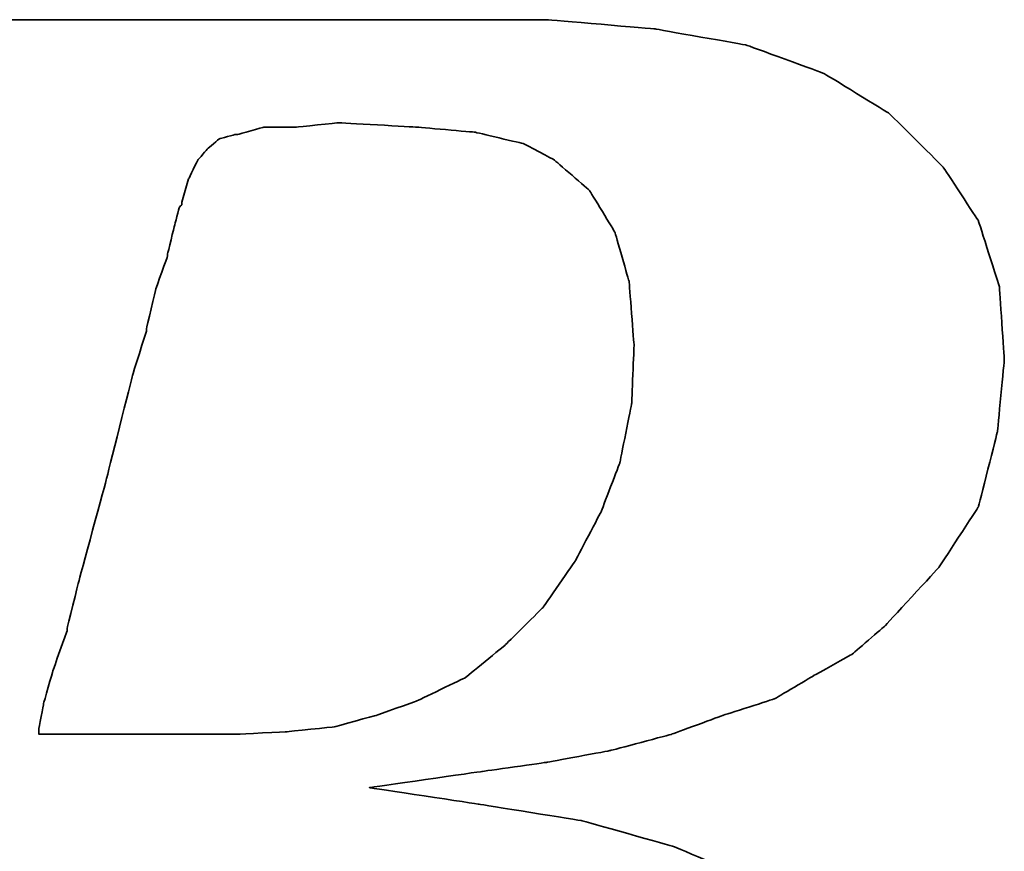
# Model space of a CAD drawing. Header units: millimetres. Extents: x 465 to 857, y 102 to 250.
# Tile 30 of 53: x 758.96 to 761.76, y 148.44 to 150.8. Entities that reach past the tile are written whole.
import ezdxf

# ---------------------------------------------------------------- set-up
doc = ezdxf.new("R2010")
doc.units = ezdxf.units.MM
doc.layers.add('DIM', color=4, linetype='CONTINUOUS')
doc.layers.add('layer 1', color=7, linetype='CONTINUOUS')

# ---------------------------------------------------------------- blocks, each defined once
blk = doc.blocks.new('TBI MOTION logo(完整正式版)')
at = {"layer": 'layer 1', "color": 22, "lineweight": 35}
for points, knots in [([(-64.65375, -6.86375), (-64.65375, -6.86375), (-64.84375, -7.29625), (-64.84375, -7.29625), (-64.84375, -7.29625), (-64.84375, -7.29625), (-64.86875, -7.34375), (-64.86875, -7.34375), (-64.86875, -7.34375), (-64.86875, -7.34375), (-64.86875, -7.36875), (-64.86875, -7.36875), (-64.86875, -7.36875), (-64.86875, -7.36875), (-65.15375, -7.65375), (-65.15375, -7.65375), (-65.15375, -7.65375), (-65.15375, -7.65375), (-65.17875, -7.65375), (-65.17875, -7.65375), (-65.17875, -7.65375), (-65.17875, -7.65375), (-65.20375, -7.67875), (-65.20375, -7.67875), (-65.20375, -7.67875), (-65.20375, -7.67875), (-65.58875, -7.87125), (-65.58875, -7.87125), (-65.58875, -7.87125), (-65.58875, -7.87125), (-65.63375, -7.87125), (-65.63375, -7.87125), (-65.63375, -7.87125), (-65.63375, -7.87125), (-65.65875, -7.89375), (-65.65875, -7.89375), (-65.65875, -7.89375), (-65.65875, -7.89375), (-66.09375, -7.94375), (-66.09375, -7.94375), (-66.09375, -7.94375), (-66.09375, -7.94375), (-66.11375, -7.94375), (-66.11375, -7.94375), (-66.11375, -7.94375), (-66.11375, -7.94375), (-66.16375, -7.94375), (-66.16375, -7.94375), (-66.16375, -7.94375), (-66.16375, -7.94375), (-66.30875, -7.94375), (-66.30875, -7.94375), (-66.30875, -7.94375), (-66.30875, -7.94375), (-66.69375, -7.94375), (-66.69375, -7.94375), (-66.69375, -7.94375), (-66.69375, -7.94375), (-67.07375, -7.94375), (-67.07375, -7.94375), (-67.07375, -7.94375), (-67.07375, -7.94375), (-67.12375, -7.94375), (-67.12375, -7.94375), (-67.12375, -7.94375), (-67.12375, -7.94375), (-67.12375, -7.96625), (-67.12375, -7.96625), (-67.12375, -7.96625), (-67.12375, -7.96625), (-67.14875, -7.99125), (-67.14875, -7.99125), (-67.14875, -7.99125), (-67.14875, -7.99125), (-67.24375, -8.34875), (-67.24375, -8.34875), (-67.24375, -8.34875), (-67.24375, -8.34875), (-67.31375, -8.68625), (-67.31375, -8.68625), (-67.31375, -8.68625), (-67.31375, -8.68625), (-67.26875, -8.68625), (-67.26875, -8.68625), (-67.26875, -8.68625), (-67.26875, -8.68625), (-67.07375, -8.68625), (-67.07375, -8.68625), (-67.07375, -8.68625), (-67.07375, -8.68625), (-66.54875, -8.68625), (-66.54875, -8.68625), (-66.54875, -8.68625), (-66.54875, -8.68625), (-65.82625, -8.68625), (-65.82625, -8.68625), (-65.82625, -8.68625), (-65.82625, -8.68625), (-65.01375, -8.68625), (-65.01375, -8.68625), (-65.01375, -8.68625), (-65.01375, -8.68625), (-64.05375, -8.68625), (-64.05375, -8.68625), (-64.05375, -8.68625), (-64.05375, -8.68625), (-62.08375, -8.68625), (-62.08375, -8.68625), (-62.08375, -8.68625), (-62.08375, -8.68625), (-60.06875, -8.68625), (-60.06875, -8.68625), (-60.06875, -8.68625), (-60.06875, -8.68625), (-59.10875, -8.68625), (-59.10875, -8.68625), (-59.10875, -8.68625), (-59.10875, -8.68625), (-58.29375, -8.68625), (-58.29375, -8.68625), (-58.29375, -8.68625), (-58.29375, -8.68625), (-57.57375, -8.68625), (-57.57375, -8.68625), (-57.57375, -8.68625), (-57.57375, -8.68625), (-57.04875, -8.68625), (-57.04875, -8.68625), (-57.04875, -8.68625), (-57.04875, -8.68625), (-56.85375, -8.68625), (-56.85375, -8.68625), (-56.85375, -8.68625), (-56.85375, -8.68625), (-56.70875, -8.68625), (-56.70875, -8.68625), (-56.70875, -8.68625), (-56.70875, -8.68625), (-56.61375, -8.68625), (-56.61375, -8.68625), (-56.61375, -8.68625), (-56.61375, -8.68625), (-56.56875, -8.68625), (-56.56875, -8.68625), (-56.56875, -8.68625), (-56.56875, -8.68625), (-55.65375, -8.63875), (-55.65375, -8.63875), (-55.65375, -8.63875), (-55.65375, -8.63875), (-54.76875, -8.51875), (-54.76875, -8.51875), (-54.76875, -8.51875), (-54.76875, -8.51875), (-53.90375, -8.30375), (-53.90375, -8.30375), (-53.90375, -8.30375), (-53.90375, -8.30375), (-53.08875, -8.03875), (-53.08875, -8.03875), (-53.08875, -8.03875), (-53.08875, -8.03875), (-52.34375, -7.65375), (-52.34375, -7.65375), (-52.34375, -7.65375), (-52.34375, -7.65375), (-51.69875, -7.29625), (-51.69875, -7.29625), (-51.69875, -7.29625), (-51.69875, -7.29625), (-51.21875, -6.91125), (-51.21875, -6.91125), (-51.21875, -6.91125), (-51.21875, -6.91125), (-50.83375, -6.50375), (-50.83375, -6.50375), (-50.83375, -6.50375), (-50.83375, -6.50375), (-50.44875, -5.94875), (-50.44875, -5.94875), (-50.44875, -5.94875), (-50.44875, -5.94875), (-50.13875, -5.30375), (-50.13875, -5.30375), (-50.13875, -5.30375), (-50.13875, -5.30375), (-49.99375, -4.65375), (-49.99375, -4.65375), (-49.99375, -4.65375), (-49.99375, -4.65375), (-49.92375, -3.98375), (-49.92375, -3.98375), (-49.92375, -3.98375), (-49.92375, -3.98375), (-49.99375, -3.19374), (-49.99375, -3.19374), (-49.99375, -3.19374), (-49.99375, -3.19374), (-50.23374, -2.44874), (-50.23374, -2.44874), (-50.23374, -2.44874), (-50.23374, -2.44874), (-50.59375, -1.87374), (-50.59375, -1.87374), (-50.59375, -1.87374), (-50.59375, -1.87374), (-51.09875, -1.31874), (-51.09875, -1.31874), (-51.09875, -1.31874), (-51.09875, -1.31874), (-51.74375, -0.81875), (-51.74375, -0.81875), (-51.74375, -0.81875), (-51.74375, -0.81875), (-52.53875, -0.48125), (-52.53875, -0.48125), (-52.53875, -0.48125), (-52.53875, -0.48125), (-53.47375, -0.21875), (-53.47375, -0.21875), (-53.47375, -0.21875), (-53.47375, -0.21875), (-54.52875, -0.04874), (-54.52875, -0.04874), (-54.52875, -0.04874), (-54.52875, -0.04874), (-55.65375, 0.12125), (-55.65375, 0.12125), (-55.65375, 0.12125), (-55.65375, 0.12125), (-54.50375, 0.28624), (-54.50375, 0.28624), (-54.50375, 0.28624), (-54.50375, 0.28624), (-53.83375, 0.38124), (-53.83375, 0.38124), (-53.83375, 0.38124), (-53.83375, 0.38124), (-53.18375, 0.50125), (-53.18375, 0.50125), (-53.18375, 0.50125), (-53.18375, 0.50125), (-52.55875, 0.66874), (-52.55875, 0.66874), (-52.55875, 0.66874), (-52.55875, 0.66874), (-52.03375, 0.86124), (-52.03375, 0.86124), (-52.03375, 0.86124), (-52.03375, 0.86124), (-51.50374, 1.03124), (-51.50374, 1.03124), (-51.50374, 1.03124), (-51.50374, 1.03124), (-51.09875, 1.27125), (-51.09875, 1.27125), (-51.09875, 1.27125), (-51.09875, 1.27125), (-50.71375, 1.48624), (-50.71375, 1.48624), (-50.71375, 1.48624), (-50.71375, 1.48624), (-50.37625, 1.77625), (-50.37625, 1.77625), (-50.37625, 1.77625), (-50.37625, 1.77625), (-49.82375, 2.37625), (-49.82375, 2.37625), (-49.82375, 2.37625), (-49.82375, 2.37625), (-49.41875, 2.99625), (-49.41875, 2.99625), (-49.41875, 2.99625), (-49.41875, 2.99625), (-49.22375, 3.76625), (-49.22375, 3.76625), (-49.22375, 3.76625), (-49.22375, 3.76625), (-49.15375, 4.50874), (-49.15375, 4.50874), (-49.15375, 4.50874), (-49.15375, 4.50874), (-49.20375, 5.25125), (-49.20375, 5.25125), (-49.20375, 5.25125), (-49.20375, 5.25125), (-49.41875, 5.92625), (-49.41875, 5.92625), (-49.41875, 5.92625), (-49.41875, 5.92625), (-49.77875, 6.47625), (-49.77875, 6.47625), (-49.77875, 6.47625), (-49.77875, 6.47625), (-50.33125, 7.02624), (-50.33125, 7.02624), (-50.33125, 7.02624), (-50.33125, 7.02624), (-51.00125, 7.43625), (-51.00125, 7.43625), (-51.00125, 7.43625), (-51.00125, 7.43625), (-51.79375, 7.72625), (-51.79375, 7.72625), (-51.79375, 7.72625), (-51.79375, 7.72625), (-52.72875, 7.89124), (-52.72875, 7.89124), (-52.72875, 7.89124), (-52.72875, 7.89124), (-53.83375, 7.98625), (-53.83375, 7.98625), (-53.83375, 7.98625), (-53.83375, 7.98625), (-53.92875, 7.98625), (-53.92875, 7.98625), (-53.92875, 7.98625), (-53.92875, 7.98625), (-54.26375, 7.98625), (-54.26375, 7.98625), (-54.26375, 7.98625), (-54.26375, 7.98625), (-54.74375, 7.98625), (-54.74375, 7.98625), (-54.74375, 7.98625), (-54.74375, 7.98625), (-55.36875, 7.98625), (-55.36875, 7.98625), (-55.36875, 7.98625), (-55.36875, 7.98625), (-56.13375, 7.98625), (-56.13375, 7.98625), (-56.13375, 7.98625), (-56.13375, 7.98625), (-56.94875, 7.98625), (-56.94875, 7.98625), (-56.94875, 7.98625), (-56.94875, 7.98625), (-58.77625, 7.98625), (-58.77625, 7.98625), (-58.77625, 7.98625), (-58.77625, 7.98625), (-60.59875, 7.98625), (-60.59875, 7.98625), (-60.59875, 7.98625), (-60.59875, 7.98625), (-61.41375, 7.98625), (-61.41375, 7.98625), (-61.41375, 7.98625), (-61.41375, 7.98625), (-62.17875, 7.98625), (-62.17875, 7.98625), (-62.17875, 7.98625), (-62.17875, 7.98625), (-62.80375, 7.98625), (-62.80375, 7.98625), (-62.80375, 7.98625), (-62.80375, 7.98625), (-63.30625, 7.98625), (-63.30625, 7.98625), (-63.30625, 7.98625), (-63.30625, 7.98625), (-63.57375, 7.98625), (-63.57375, 7.98625), (-63.57375, 7.98625), (-63.57375, 7.98625), (-63.57375, 7.96375), (-63.57375, 7.96375), (-63.57375, 7.96375), (-63.57375, 7.96375), (-63.59875, 7.94125), (-63.59875, 7.94125), (-63.59875, 7.94125), (-63.59875, 7.94125), (-63.69375, 7.55625), (-63.69375, 7.55625), (-63.69375, 7.55625), (-63.69375, 7.55625), (-63.76375, 7.24624), (-63.76375, 7.24624), (-63.76375, 7.24624), (-63.76375, 7.24624), (-63.23875, 7.24624), (-63.23875, 7.24624), (-63.23875, 7.24624), (-63.23875, 7.24624), (-62.75875, 7.24624), (-62.75875, 7.24624), (-62.75875, 7.24624), (-62.75875, 7.24624), (-62.61125, 7.24624), (-62.61125, 7.24624), (-62.61125, 7.24624), (-62.61125, 7.24624), (-62.56625, 7.24624), (-62.56625, 7.24624), (-62.56625, 7.24624), (-62.56625, 7.24624), (-62.22875, 7.24624), (-62.22875, 7.24624), (-62.22875, 7.24624), (-62.22875, 7.24624), (-62.20375, 7.24624), (-62.20375, 7.24624), (-62.20375, 7.24624), (-62.20375, 7.24624), (-62.17875, 7.21875), (-62.17875, 7.21875), (-62.17875, 7.21875), (-62.17875, 7.21875), (-61.96375, 7.17125), (-61.96375, 7.17125), (-61.96375, 7.17125), (-61.96375, 7.17125), (-61.72375, 7.12624), (-61.72375, 7.12624), (-61.72375, 7.12624), (-61.72375, 7.12624), (-61.70375, 7.12624), (-61.70375, 7.12624), (-61.70375, 7.12624), (-61.70375, 7.12624), (-61.55875, 7.07624), (-61.55875, 7.07624), (-61.55875, 7.07624), (-61.55875, 7.07624), (-61.50875, 7.07624), (-61.50875, 7.07624), (-61.50875, 7.07624), (-61.50875, 7.07624), (-61.48375, 7.02624), (-61.48375, 7.02624), (-61.48375, 7.02624), (-61.48375, 7.02624), (-61.31875, 6.83375), (-61.31875, 6.83375), (-61.31875, 6.83375), (-61.31875, 6.83375), (-61.29375, 6.81125), (-61.29375, 6.81125), (-61.29375, 6.81125), (-61.29375, 6.81125), (-61.29375, 6.78625), (-61.29375, 6.78625), (-61.29375, 6.78625), (-61.29375, 6.78625), (-61.19875, 6.50124), (-61.19875, 6.50124), (-61.19875, 6.50124), (-61.19875, 6.50124), (-61.17375, 6.45124), (-61.17375, 6.45124), (-61.17375, 6.45124), (-61.17375, 6.45124), (-61.19875, 6.40625), (-61.19875, 6.40625), (-61.19875, 6.40625), (-61.19875, 6.40625), (-61.26875, 5.99624), (-61.26875, 5.99624), (-61.26875, 5.99624), (-61.26875, 5.99624), (-61.26875, 5.85125), (-61.26875, 5.85125), (-61.26875, 5.85125), (-61.26875, 5.85125), (-61.26875, 5.82625), (-61.26875, 5.82625), (-61.26875, 5.82625), (-61.26875, 5.82625), (-61.29375, 5.80625), (-61.29375, 5.80625), (-61.29375, 5.80625), (-61.29375, 5.80625), (-61.34125, 5.66125), (-61.34125, 5.66125), (-61.34125, 5.66125), (-61.34125, 5.66125), (-61.41375, 5.44625), (-61.41375, 5.44625), (-61.41375, 5.44625), (-61.41375, 5.44625), (-61.48375, 5.15625), (-61.48375, 5.15625), (-61.48375, 5.15625), (-61.48375, 5.15625), (-61.58375, 4.82124), (-61.58375, 4.82124), (-61.58375, 4.82124), (-61.58375, 4.82124), (-61.79875, 4.00375), (-61.79875, 4.00375), (-61.79875, 4.00375), (-61.79875, 4.00375), (-62.05875, 2.99625), (-62.05875, 2.99625), (-62.05875, 2.99625), (-62.05875, 2.99625), (-62.34875, 1.91625), (-62.34875, 1.91625), (-62.34875, 1.91625), (-62.34875, 1.91625), (-62.97375, -0.41124), (-62.97375, -0.41124), (-62.97375, -0.41124), (-62.97375, -0.41124), (-63.59875, -2.75875), (-63.59875, -2.75875), (-63.59875, -2.75875), (-63.59875, -2.75875), (-63.88375, -3.86374), (-63.88375, -3.86374), (-63.88375, -3.86374), (-63.88375, -3.86374), (-64.14875, -4.82374), (-64.14875, -4.82374), (-64.14875, -4.82374), (-64.14875, -4.82374), (-64.36375, -5.64125), (-64.36375, -5.64125), (-64.36375, -5.64125), (-64.36375, -5.64125), (-64.43625, -5.97625), (-64.43625, -5.97625), (-64.43625, -5.97625), (-64.43625, -5.97625), (-64.50875, -6.28625), (-64.50875, -6.28625), (-64.50875, -6.28625), (-64.50875, -6.28625), (-64.50875, -6.30875), (-64.50875, -6.30875), (-64.50875, -6.30875), (-64.50875, -6.30875), (-64.57875, -6.50375), (-64.57875, -6.50375), (-64.57875, -6.50375), (-64.57875, -6.50375), (-64.62875, -6.69625), (-64.62875, -6.69625), (-64.62875, -6.69625), (-64.62875, -6.69625), (-64.62875, -6.76875), (-64.62875, -6.76875), (-64.62875, -6.76875), (-64.62875, -6.76875), (-64.62875, -6.81375), (-64.62875, -6.81375), (-64.62875, -6.81375), (-64.62875, -6.81375), (-64.62875, -6.83875), (-64.62875, -6.83875), (-64.62875, -6.83875), (-64.62875, -6.83875), (-64.65375, -6.86375), (-64.65375, -6.86375)], [0, 0, 0, 0, 0.00719424, 0.00719424, 0.00719424, 0.00719425, 0.01438849, 0.01438849, 0.01438849, 0.0143885, 0.02158273, 0.02158273, 0.02158273, 0.02158274, 0.02877698, 0.02877698, 0.02877698, 0.02877699, 0.03597122, 0.03597122, 0.03597122, 0.03597123, 0.04316547, 0.04316547, 0.04316547, 0.04316548, 0.05035971, 0.05035971, 0.05035971, 0.05035972, 0.05755396, 0.05755396, 0.05755396, 0.05755397, 0.0647482, 0.0647482, 0.0647482, 0.06474821, 0.07194245, 0.07194245, 0.07194245, 0.07194246, 0.07913669, 0.07913669, 0.07913669, 0.0791367, 0.08633094, 0.08633094, 0.08633094, 0.08633095, 0.09352518, 0.09352518, 0.09352518, 0.09352519, 0.10071942, 0.10071942, 0.10071942, 0.10071943, 0.10791367, 0.10791367, 0.10791367, 0.10791368, 0.11510791, 0.11510791, 0.11510791, 0.11510792, 0.12230216, 0.12230216, 0.12230216, 0.12230217, 0.1294964, 0.1294964, 0.1294964, 0.12949641, 0.13669065, 0.13669065, 0.13669065, 0.13669066, 0.14388489, 0.14388489, 0.14388489, 0.1438849, 0.15107914, 0.15107914, 0.15107914, 0.15107915, 0.15827338, 0.15827338, 0.15827338, 0.15827339, 0.16546763, 0.16546763, 0.16546763, 0.16546764, 0.17266187, 0.17266187, 0.17266187, 0.17266188, 0.17985612, 0.17985612, 0.17985612, 0.17985613, 0.18705036, 0.18705036, 0.18705036, 0.18705037, 0.1942446, 0.1942446, 0.1942446, 0.19424461, 0.20143885, 0.20143885, 0.20143885, 0.20143886, 0.20863309, 0.20863309, 0.20863309, 0.2086331, 0.21582734, 0.21582734, 0.21582734, 0.21582735, 0.22302158, 0.22302158, 0.22302158, 0.22302159, 0.23021583, 0.23021583, 0.23021583, 0.23021584, 0.23741007, 0.23741007, 0.23741007, 0.23741008, 0.24460432, 0.24460432, 0.24460432, 0.24460433, 0.25179856, 0.25179856, 0.25179856, 0.25179857, 0.25899281, 0.25899281, 0.25899281, 0.25899282, 0.26618705, 0.26618705, 0.26618705, 0.26618706, 0.27338129, 0.27338129, 0.27338129, 0.2733813, 0.28057554, 0.28057554, 0.28057554, 0.28057555, 0.28776978, 0.28776978, 0.28776978, 0.28776979, 0.29496403, 0.29496403, 0.29496403, 0.29496404, 0.30215827, 0.30215827, 0.30215827, 0.30215828, 0.30935252, 0.30935252, 0.30935252, 0.30935253, 0.31654676, 0.31654676, 0.31654676, 0.31654677, 0.32374101, 0.32374101, 0.32374101, 0.32374102, 0.33093525, 0.33093525, 0.33093525, 0.33093526, 0.3381295, 0.3381295, 0.3381295, 0.33812951, 0.34532374, 0.34532374, 0.34532374, 0.34532375, 0.35251799, 0.35251799, 0.35251799, 0.352518, 0.35971223, 0.35971223, 0.35971223, 0.35971224, 0.36690647, 0.36690647, 0.36690647, 0.36690648, 0.37410072, 0.37410072, 0.37410072, 0.37410073, 0.38129496, 0.38129496, 0.38129496, 0.38129497, 0.38848921, 0.38848921, 0.38848921, 0.38848922, 0.39568345, 0.39568345, 0.39568345, 0.39568346, 0.4028777, 0.4028777, 0.4028777, 0.40287771, 0.41007194, 0.41007194, 0.41007194, 0.41007195, 0.41726619, 0.41726619, 0.41726619, 0.4172662, 0.42446043, 0.42446043, 0.42446043, 0.42446044, 0.43165468, 0.43165468, 0.43165468, 0.43165469, 0.43884892, 0.43884892, 0.43884892, 0.43884893, 0.44604317, 0.44604317, 0.44604317, 0.44604318, 0.45323741, 0.45323741, 0.45323741, 0.45323742, 0.46043165, 0.46043165, 0.46043165, 0.46043166, 0.4676259, 0.4676259, 0.4676259, 0.46762591, 0.47482014, 0.47482014, 0.47482014, 0.47482015, 0.48201439, 0.48201439, 0.48201439, 0.4820144, 0.48920863, 0.48920863, 0.48920863, 0.48920864, 0.49640288, 0.49640288, 0.49640288, 0.49640289, 0.50359712, 0.50359712, 0.50359712, 0.50359713, 0.51079137, 0.51079137, 0.51079137, 0.51079138, 0.51798561, 0.51798561, 0.51798561, 0.51798562, 0.52517986, 0.52517986, 0.52517986, 0.52517987, 0.5323741, 0.5323741, 0.5323741, 0.53237411, 0.53956835, 0.53956835, 0.53956835, 0.53956836, 0.54676259, 0.54676259, 0.54676259, 0.5467626, 0.55395683, 0.55395683, 0.55395683, 0.55395684, 0.56115108, 0.56115108, 0.56115108, 0.56115109, 0.56834532, 0.56834532, 0.56834532, 0.56834533, 0.57553957, 0.57553957, 0.57553957, 0.57553958, 0.58273381, 0.58273381, 0.58273381, 0.58273382, 0.58992806, 0.58992806, 0.58992806, 0.58992807, 0.5971223, 0.5971223, 0.5971223, 0.59712231, 0.60431655, 0.60431655, 0.60431655, 0.60431656, 0.61151079, 0.61151079, 0.61151079, 0.6115108, 0.61870504, 0.61870504, 0.61870504, 0.61870505, 0.62589928, 0.62589928, 0.62589928, 0.62589929, 0.63309353, 0.63309353, 0.63309353, 0.63309354, 0.64028777, 0.64028777, 0.64028777, 0.64028778, 0.64748201, 0.64748201, 0.64748201, 0.64748202, 0.65467626, 0.65467626, 0.65467626, 0.65467627, 0.6618705, 0.6618705, 0.6618705, 0.66187051, 0.66906475, 0.66906475, 0.66906475, 0.66906476, 0.67625899, 0.67625899, 0.67625899, 0.676259, 0.68345324, 0.68345324, 0.68345324, 0.68345325, 0.69064748, 0.69064748, 0.69064748, 0.69064749, 0.69784173, 0.69784173, 0.69784173, 0.69784174, 0.70503597, 0.70503597, 0.70503597, 0.70503598, 0.71223022, 0.71223022, 0.71223022, 0.71223023, 0.71942446, 0.71942446, 0.71942446, 0.71942447, 0.72661871, 0.72661871, 0.72661871, 0.72661872, 0.73381295, 0.73381295, 0.73381295, 0.73381296, 0.74100719, 0.74100719, 0.74100719, 0.7410072, 0.74820144, 0.74820144, 0.74820144, 0.74820145, 0.75539568, 0.75539568, 0.75539568, 0.75539569, 0.76258993, 0.76258993, 0.76258993, 0.76258994, 0.76978417, 0.76978417, 0.76978417, 0.76978418, 0.77697842, 0.77697842, 0.77697842, 0.77697843, 0.78417266, 0.78417266, 0.78417266, 0.78417267, 0.79136691, 0.79136691, 0.79136691, 0.79136692, 0.79856115, 0.79856115, 0.79856115, 0.79856116, 0.8057554, 0.8057554, 0.8057554, 0.80575541, 0.81294964, 0.81294964, 0.81294964, 0.81294965, 0.82014388, 0.82014388, 0.82014388, 0.82014389, 0.82733813, 0.82733813, 0.82733813, 0.82733814, 0.83453237, 0.83453237, 0.83453237, 0.83453238, 0.84172662, 0.84172662, 0.84172662, 0.84172663, 0.84892086, 0.84892086, 0.84892086, 0.84892087, 0.85611511, 0.85611511, 0.85611511, 0.85611512, 0.86330935, 0.86330935, 0.86330935, 0.86330936, 0.8705036, 0.8705036, 0.8705036, 0.87050361, 0.87769784, 0.87769784, 0.87769784, 0.87769785, 0.88489209, 0.88489209, 0.88489209, 0.8848921, 0.89208633, 0.89208633, 0.89208633, 0.89208634, 0.89928058, 0.89928058, 0.89928058, 0.89928059, 0.90647482, 0.90647482, 0.90647482, 0.90647483, 0.91366906, 0.91366906, 0.91366906, 0.91366907, 0.92086331, 0.92086331, 0.92086331, 0.92086332, 0.92805755, 0.92805755, 0.92805755, 0.92805756, 0.9352518, 0.9352518, 0.9352518, 0.93525181, 0.94244604, 0.94244604, 0.94244604, 0.94244605, 0.94964029, 0.94964029, 0.94964029, 0.9496403, 0.95683453, 0.95683453, 0.95683453, 0.95683454, 0.96402878, 0.96402878, 0.96402878, 0.96402879, 0.97122302, 0.97122302, 0.97122302, 0.97122303, 0.97841727, 0.97841727, 0.97841727, 0.97841728, 0.98561151, 0.98561151, 0.98561151, 0.98561152, 0.99280576, 0.99280576, 0.99280576, 0.99280577, 1, 1, 1, 1]), ([(-57.50375, 6.35625), (-57.50375, 6.35625), (-57.57375, 6.11625), (-57.57375, 6.11625), (-57.57375, 6.11625), (-57.57375, 6.11625), (-57.57375, 6.09125), (-57.57375, 6.09125), (-57.57375, 6.09125), (-57.57375, 6.09125), (-57.59875, 6.06625), (-57.59875, 6.06625), (-57.59875, 6.06625), (-57.59875, 6.06625), (-57.64875, 5.87625), (-57.64875, 5.87625), (-57.64875, 5.87625), (-57.64875, 5.87625), (-57.71875, 5.58875), (-57.71875, 5.58875), (-57.71875, 5.58875), (-57.71875, 5.58875), (-57.71875, 5.56625), (-57.71875, 5.56625), (-57.71875, 5.56625), (-57.71875, 5.56625), (-57.83875, 5.23125), (-57.83875, 5.23125), (-57.83875, 5.23125), (-57.83875, 5.23125), (-57.93625, 4.82124), (-57.93625, 4.82124), (-57.93625, 4.82124), (-57.93625, 4.82124), (-57.93625, 4.79624), (-57.93625, 4.79624), (-57.93625, 4.79624), (-57.93625, 4.79624), (-58.07875, 4.34125), (-58.07875, 4.34125), (-58.07875, 4.34125), (-58.07875, 4.34125), (-58.34375, 3.28625), (-58.34375, 3.28625), (-58.34375, 3.28625), (-58.34375, 3.28625), (-58.62875, 2.23124), (-58.62875, 2.23124), (-58.62875, 2.23124), (-58.62875, 2.23124), (-58.74875, 1.75125), (-58.74875, 1.75125), (-58.74875, 1.75125), (-58.74875, 1.75125), (-58.74875, 1.72625), (-58.74875, 1.72625), (-58.74875, 1.72625), (-58.74875, 1.72625), (-58.89375, 1.31625), (-58.89375, 1.31625), (-58.89375, 1.31625), (-58.89375, 1.31625), (-58.98875, 0.98124), (-58.98875, 0.98124), (-58.98875, 0.98124), (-58.98875, 0.98124), (-59.03875, 0.71625), (-59.03875, 0.71625), (-59.03875, 0.71625), (-59.03875, 0.71625), (-59.03875, 0.66874), (-59.03875, 0.66874), (-59.03875, 0.66874), (-59.03875, 0.66874), (-58.91875, 0.66874), (-58.91875, 0.66874), (-58.91875, 0.66874), (-58.91875, 0.66874), (-58.53375, 0.66874), (-58.53375, 0.66874), (-58.53375, 0.66874), (-58.53375, 0.66874), (-58.10375, 0.66874), (-58.10375, 0.66874), (-58.10375, 0.66874), (-58.10375, 0.66874), (-57.66875, 0.66874), (-57.66875, 0.66874), (-57.66875, 0.66874), (-57.66875, 0.66874), (-57.33375, 0.66874), (-57.33375, 0.66874), (-57.33375, 0.66874), (-57.33375, 0.66874), (-57.09375, 0.66874), (-57.09375, 0.66874), (-57.09375, 0.66874), (-57.09375, 0.66874), (-56.99875, 0.66874), (-56.99875, 0.66874), (-56.99875, 0.66874), (-56.99875, 0.66874), (-56.49375, 0.69374), (-56.49375, 0.69374), (-56.49375, 0.69374), (-56.49375, 0.69374), (-56.01375, 0.74374), (-56.01375, 0.74374), (-56.01375, 0.74374), (-56.01375, 0.74374), (-55.58375, 0.86124), (-55.58375, 0.86124), (-55.58375, 0.86124), (-55.58375, 0.86124), (-55.17375, 1.00624), (-55.17375, 1.00624), (-55.17375, 1.00624), (-55.17375, 1.00624), (-54.67375, 1.24625), (-54.67375, 1.24625), (-54.67375, 1.24625), (-54.67375, 1.24625), (-54.26375, 1.58124), (-54.26375, 1.58124), (-54.26375, 1.58124), (-54.26375, 1.58124), (-53.87875, 1.96374), (-53.87875, 1.96374), (-53.87875, 1.96374), (-53.87875, 1.96374), (-53.54375, 2.44625), (-53.54375, 2.44625), (-53.54375, 2.44625), (-53.54375, 2.44625), (-53.27875, 2.95125), (-53.27875, 2.95125), (-53.27875, 2.95125), (-53.27875, 2.95125), (-53.08875, 3.45124), (-53.08875, 3.45124), (-53.08875, 3.45124), (-53.08875, 3.45124), (-52.96875, 4.05124), (-52.96875, 4.05124), (-52.96875, 4.05124), (-52.96875, 4.05124), (-52.94375, 4.65125), (-52.94375, 4.65125), (-52.94375, 4.65125), (-52.94375, 4.65125), (-52.99375, 5.30125), (-52.99375, 5.30125), (-52.99375, 5.30125), (-52.99375, 5.30125), (-53.13875, 5.80625), (-53.13875, 5.80625), (-53.13875, 5.80625), (-53.13875, 5.80625), (-53.39875, 6.23625), (-53.39875, 6.23625), (-53.39875, 6.23625), (-53.39875, 6.23625), (-53.75875, 6.54875), (-53.75875, 6.54875), (-53.75875, 6.54875), (-53.75875, 6.54875), (-54.07375, 6.71625), (-54.07375, 6.71625), (-54.07375, 6.71625), (-54.07375, 6.71625), (-54.57375, 6.83375), (-54.57375, 6.83375), (-54.57375, 6.83375), (-54.57375, 6.83375), (-55.17375, 6.88625), (-55.17375, 6.88625), (-55.17375, 6.88625), (-55.17375, 6.88625), (-55.96875, 6.93125), (-55.96875, 6.93125), (-55.96875, 6.93125), (-55.96875, 6.93125), (-56.39875, 6.88625), (-56.39875, 6.88625), (-56.39875, 6.88625), (-56.39875, 6.88625), (-56.42125, 6.88625), (-56.42125, 6.88625), (-56.42125, 6.88625), (-56.42125, 6.88625), (-56.73375, 6.88625), (-56.73375, 6.88625), (-56.73375, 6.88625), (-56.73375, 6.88625), (-56.99875, 6.81125), (-56.99875, 6.81125), (-56.99875, 6.81125), (-56.99875, 6.81125), (-57.02375, 6.81125), (-57.02375, 6.81125), (-57.02375, 6.81125), (-57.02375, 6.81125), (-57.18875, 6.76625), (-57.18875, 6.76625), (-57.18875, 6.76625), (-57.18875, 6.76625), (-57.30875, 6.66625), (-57.30875, 6.66625), (-57.30875, 6.66625), (-57.30875, 6.66625), (-57.40875, 6.54875), (-57.40875, 6.54875), (-57.40875, 6.54875), (-57.40875, 6.54875), (-57.50375, 6.35625), (-57.50375, 6.35625)], [0, 0, 0, 0, 0.01851852, 0.01851852, 0.01851852, 0.01851853, 0.03703704, 0.03703704, 0.03703704, 0.03703705, 0.05555556, 0.05555556, 0.05555556, 0.05555557, 0.07407407, 0.07407407, 0.07407407, 0.07407408, 0.09259259, 0.09259259, 0.09259259, 0.0925926, 0.11111111, 0.11111111, 0.11111111, 0.11111112, 0.12962963, 0.12962963, 0.12962963, 0.12962964, 0.14814815, 0.14814815, 0.14814815, 0.14814816, 0.16666667, 0.16666667, 0.16666667, 0.16666668, 0.18518519, 0.18518519, 0.18518519, 0.1851852, 0.2037037, 0.2037037, 0.2037037, 0.20370371, 0.22222222, 0.22222222, 0.22222222, 0.22222223, 0.24074074, 0.24074074, 0.24074074, 0.24074075, 0.25925926, 0.25925926, 0.25925926, 0.25925927, 0.27777778, 0.27777778, 0.27777778, 0.27777779, 0.2962963, 0.2962963, 0.2962963, 0.29629631, 0.31481481, 0.31481481, 0.31481481, 0.31481482, 0.33333333, 0.33333333, 0.33333333, 0.33333334, 0.35185185, 0.35185185, 0.35185185, 0.35185186, 0.37037037, 0.37037037, 0.37037037, 0.37037038, 0.38888889, 0.38888889, 0.38888889, 0.3888889, 0.40740741, 0.40740741, 0.40740741, 0.40740742, 0.42592593, 0.42592593, 0.42592593, 0.42592594, 0.44444444, 0.44444444, 0.44444444, 0.44444445, 0.46296296, 0.46296296, 0.46296296, 0.46296297, 0.48148148, 0.48148148, 0.48148148, 0.48148149, 0.5, 0.5, 0.5, 0.50000001, 0.51851852, 0.51851852, 0.51851852, 0.51851853, 0.53703704, 0.53703704, 0.53703704, 0.53703705, 0.55555556, 0.55555556, 0.55555556, 0.55555557, 0.57407407, 0.57407407, 0.57407407, 0.57407408, 0.59259259, 0.59259259, 0.59259259, 0.5925926, 0.61111111, 0.61111111, 0.61111111, 0.61111112, 0.62962963, 0.62962963, 0.62962963, 0.62962964, 0.64814815, 0.64814815, 0.64814815, 0.64814816, 0.66666667, 0.66666667, 0.66666667, 0.66666668, 0.68518519, 0.68518519, 0.68518519, 0.6851852, 0.7037037, 0.7037037, 0.7037037, 0.70370371, 0.72222222, 0.72222222, 0.72222222, 0.72222223, 0.74074074, 0.74074074, 0.74074074, 0.74074075, 0.75925926, 0.75925926, 0.75925926, 0.75925927, 0.77777778, 0.77777778, 0.77777778, 0.77777779, 0.7962963, 0.7962963, 0.7962963, 0.79629631, 0.81481481, 0.81481481, 0.81481481, 0.81481482, 0.83333333, 0.83333333, 0.83333333, 0.83333334, 0.85185185, 0.85185185, 0.85185185, 0.85185186, 0.87037037, 0.87037037, 0.87037037, 0.87037038, 0.88888889, 0.88888889, 0.88888889, 0.8888889, 0.90740741, 0.90740741, 0.90740741, 0.90740742, 0.92592593, 0.92592593, 0.92592593, 0.92592594, 0.94444444, 0.94444444, 0.94444444, 0.94444445, 0.96296296, 0.96296296, 0.96296296, 0.96296297, 0.98148148, 0.98148148, 0.98148148, 0.98148149, 1, 1, 1, 1])]:
    blk.add_open_spline(points, degree=3, knots=knots, dxfattribs=at)

msp = doc.modelspace()

# ---------------------------------------------------------------- block references
at = {"layer": 'DIM', "color": 7, "xscale": 0.2778823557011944, "yscale": 0.2778823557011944, "zscale": 0.2778823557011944}
msp.add_blockref('TBI MOTION logo(完整正式版)', (775.4198, 148.5845), dxfattribs=at)

doc.saveas('drawing.dxf')
